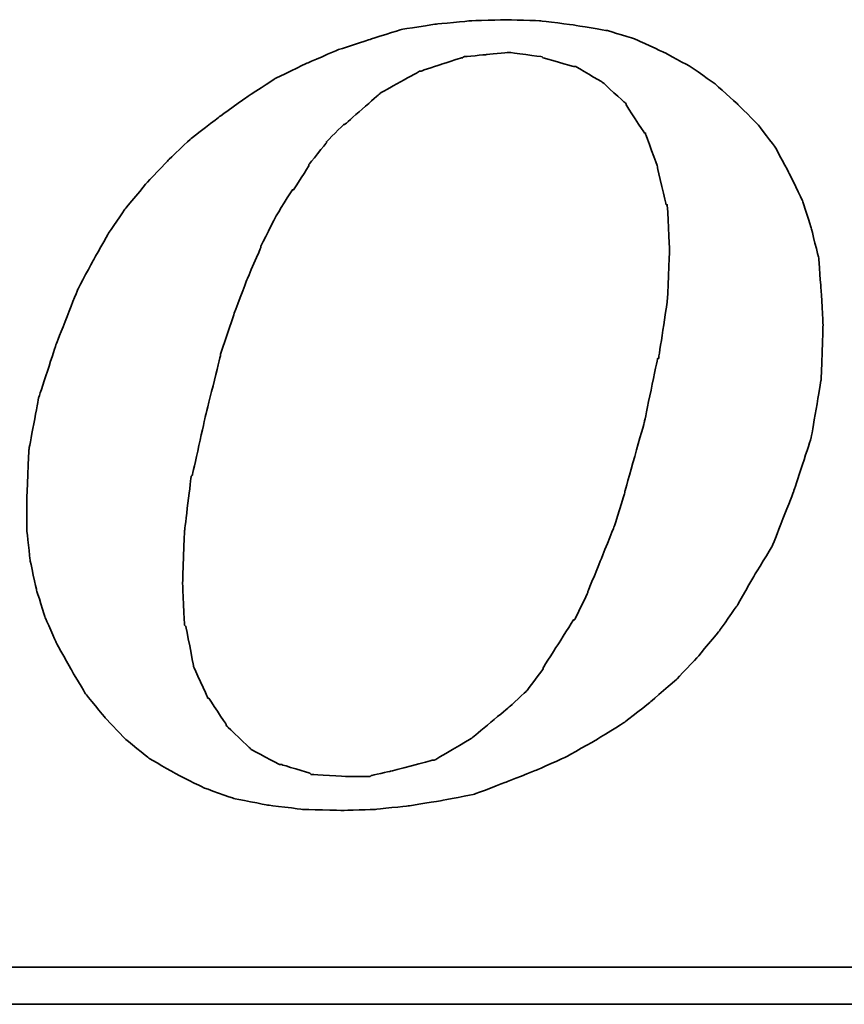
# Model space of a CAD drawing. Header units: millimetres. Extents: x 725 to 1032, y 320 to 423.
# Tile 47 of 55: x 954.84 to 956.8, y 350.54 to 352.88. Entities that reach past the tile are written whole.
import ezdxf

# ---------------------------------------------------------------- set-up
doc = ezdxf.new("R2010")
doc.units = ezdxf.units.MM
doc.header["$LTSCALE"] = 0.15
doc.layers.add('DIM', color=4, linetype='CONTINUOUS')
doc.layers.add('layer 1', color=7, linetype='CONTINUOUS')

# ---------------------------------------------------------------- blocks, each defined once
blk = doc.blocks.new('TBI MOTION logo(完整正式版)')
at = {"layer": 'layer 1', "color": 22, "lineweight": 35}
for points, knots in [([(35.79625, -6.98375), (35.79625, -6.98375), (36.23125, -7.43875), (36.23125, -7.43875), (36.23125, -7.43875), (36.23125, -7.43875), (36.75625, -7.87125), (36.75625, -7.87125), (36.75625, -7.87125), (36.75625, -7.87125), (37.33125, -8.20375), (37.33125, -8.20375), (37.33125, -8.20375), (37.33125, -8.20375), (37.95625, -8.51875), (37.95625, -8.51875), (37.95625, -8.51875), (37.95625, -8.51875), (38.62625, -8.75875), (38.62625, -8.75875), (38.62625, -8.75875), (38.62625, -8.75875), (39.37125, -8.90375), (39.37125, -8.90375), (39.37125, -8.90375), (39.37125, -8.90375), (40.14125, -8.99875), (40.14125, -8.99875), (40.14125, -8.99875), (40.14125, -8.99875), (41.02625, -9.02375), (41.02625, -9.02375), (41.02625, -9.02375), (41.02625, -9.02375), (41.74625, -8.99875), (41.74625, -8.99875), (41.74625, -8.99875), (41.74625, -8.99875), (42.46625, -8.92375), (42.46625, -8.92375), (42.46625, -8.92375), (42.46625, -8.92375), (43.21125, -8.80625), (43.21125, -8.80625), (43.21125, -8.80625), (43.21125, -8.80625), (43.93125, -8.66375), (43.93125, -8.66375), (43.93125, -8.66375), (43.93125, -8.66375), (44.62625, -8.39875), (44.62625, -8.39875), (44.62625, -8.39875), (44.62625, -8.39875), (45.29625, -8.13375), (45.29625, -8.13375), (45.29625, -8.13375), (45.29625, -8.13375), (45.94625, -7.84375), (45.94625, -7.84375), (45.94625, -7.84375), (45.94625, -7.84375), (46.61625, -7.46375), (46.61625, -7.46375), (46.61625, -7.46375), (46.61625, -7.46375), (47.24125, -7.07875), (47.24125, -7.07875), (47.24125, -7.07875), (47.24125, -7.07875), (47.81625, -6.62375), (47.81625, -6.62375), (47.81625, -6.62375), (47.81625, -6.62375), (48.36875, -6.14375), (48.36875, -6.14375), (48.36875, -6.14375), (48.36875, -6.14375), (48.84625, -5.64125), (48.84625, -5.64125), (48.84625, -5.64125), (48.84625, -5.64125), (49.32625, -5.06375), (49.32625, -5.06375), (49.32625, -5.06375), (49.32625, -5.06375), (49.71125, -4.51374), (49.71125, -4.51374), (49.71125, -4.51374), (49.71125, -4.51374), (50.09625, -3.83874), (50.09625, -3.83874), (50.09625, -3.83874), (50.09625, -3.83874), (50.48125, -3.21374), (50.48125, -3.21374), (50.48125, -3.21374), (50.48125, -3.21374), (50.96125, -1.99125), (50.96125, -1.99125), (50.96125, -1.99125), (50.96125, -1.99125), (51.34375, -0.81875), (51.34375, -0.81875), (51.34375, -0.81875), (51.34375, -0.81875), (51.56125, 0.45624), (51.56125, 0.45624), (51.56125, 0.45624), (51.56125, 0.45624), (51.60625, 1.67624), (51.60625, 1.67624), (51.60625, 1.67624), (51.60625, 1.67624), (51.56125, 2.44625), (51.56125, 2.44625), (51.56125, 2.44625), (51.56125, 2.44625), (51.51125, 3.14125), (51.51125, 3.14125), (51.51125, 3.14125), (51.51125, 3.14125), (51.34375, 3.81125), (51.34375, 3.81125), (51.34375, 3.81125), (51.34375, 3.81125), (51.15125, 4.41125), (51.15125, 4.41125), (51.15125, 4.41125), (51.15125, 4.41125), (50.86125, 5.01125), (50.86125, 5.01125), (50.86125, 5.01125), (50.86125, 5.01125), (50.55125, 5.58875), (50.55125, 5.58875), (50.55125, 5.58875), (50.55125, 5.58875), (50.16625, 6.09125), (50.16625, 6.09125), (50.16625, 6.09125), (50.16625, 6.09125), (49.71125, 6.54875), (49.71125, 6.54875), (49.71125, 6.54875), (49.71125, 6.54875), (49.23125, 6.98125), (49.23125, 6.98125), (49.23125, 6.98125), (49.23125, 6.98125), (48.67875, 7.36625), (48.67875, 7.36625), (48.67875, 7.36625), (48.67875, 7.36625), (48.10375, 7.67625), (48.10375, 7.67625), (48.10375, 7.67625), (48.10375, 7.67625), (47.48125, 7.96375), (47.48125, 7.96375), (47.48125, 7.96375), (47.48125, 7.96375), (46.85625, 8.15625), (46.85625, 8.15625), (46.85625, 8.15625), (46.85625, 8.15625), (46.13625, 8.27624), (46.13625, 8.27624), (46.13625, 8.27624), (46.13625, 8.27624), (45.39125, 8.37125), (45.39125, 8.37125), (45.39125, 8.37125), (45.39125, 8.37125), (44.62625, 8.39624), (44.62625, 8.39624), (44.62625, 8.39624), (44.62625, 8.39624), (43.83625, 8.37125), (43.83625, 8.37125), (43.83625, 8.37125), (43.83625, 8.37125), (43.09125, 8.30125), (43.09125, 8.30125), (43.09125, 8.30125), (43.09125, 8.30125), (42.32125, 8.18125), (42.32125, 8.18125), (42.32125, 8.18125), (42.32125, 8.18125), (41.62875, 7.96375), (41.62875, 7.96375), (41.62875, 7.96375), (41.62875, 7.96375), (40.90625, 7.72625), (40.90625, 7.72625), (40.90625, 7.72625), (40.90625, 7.72625), (40.23624, 7.43625), (40.23624, 7.43625), (40.23624, 7.43625), (40.23624, 7.43625), (39.54124, 7.10125), (39.54124, 7.10125), (39.54124, 7.10125), (39.54124, 7.10125), (38.91625, 6.69125), (38.91625, 6.69125), (38.91625, 6.69125), (38.91625, 6.69125), (38.31625, 6.26125), (38.31625, 6.26125), (38.31625, 6.26125), (38.31625, 6.26125), (37.69125, 5.78125), (37.69125, 5.78125), (37.69125, 5.78125), (37.69125, 5.78125), (37.18625, 5.30125), (37.18625, 5.30125), (37.18625, 5.30125), (37.18625, 5.30125), (36.70625, 4.79624), (36.70625, 4.79624), (36.70625, 4.79624), (36.70625, 4.79624), (36.23125, 4.22125), (36.23125, 4.22125), (36.23125, 4.22125), (36.23125, 4.22125), (35.87124, 3.69375), (35.87124, 3.69375), (35.87124, 3.69375), (35.87124, 3.69375), (35.53125, 3.09125), (35.53125, 3.09125), (35.53125, 3.09125), (35.53125, 3.09125), (35.19875, 2.47125), (35.19875, 2.47125), (35.19875, 2.47125), (35.19875, 2.47125), (34.71625, 1.24625), (34.71625, 1.24625), (34.71625, 1.24625), (34.71625, 1.24625), (34.33125, 0.06874), (34.33125, 0.06874), (34.33125, 0.06874), (34.33125, 0.06874), (34.11625, -1.07875), (34.11625, -1.07875), (34.11625, -1.07875), (34.11625, -1.07875), (34.07125, -2.15875), (34.07125, -2.15875), (34.07125, -2.15875), (34.07125, -2.15875), (34.07125, -2.85375), (34.07125, -2.85375), (34.07125, -2.85375), (34.07125, -2.85375), (34.14125, -3.50375), (34.14125, -3.50375), (34.14125, -3.50375), (34.14125, -3.50375), (34.28625, -4.17375), (34.28625, -4.17375), (34.28625, -4.17375), (34.28625, -4.17375), (34.47625, -4.77624), (34.47625, -4.77624), (34.47625, -4.77624), (34.47625, -4.77624), (34.71625, -5.32625), (34.71625, -5.32625), (34.71625, -5.32625), (34.71625, -5.32625), (35.05375, -5.92875), (35.05375, -5.92875), (35.05375, -5.92875), (35.05375, -5.92875), (35.36375, -6.45375), (35.36375, -6.45375), (35.36375, -6.45375), (35.36375, -6.45375), (35.79625, -6.98375), (35.79625, -6.98375)], [0, 0, 0, 0, 0.01388889, 0.01388889, 0.01388889, 0.0138889, 0.02777778, 0.02777778, 0.02777778, 0.02777779, 0.04166667, 0.04166667, 0.04166667, 0.04166668, 0.05555556, 0.05555556, 0.05555556, 0.05555557, 0.06944444, 0.06944444, 0.06944444, 0.06944445, 0.08333333, 0.08333333, 0.08333333, 0.08333334, 0.09722222, 0.09722222, 0.09722222, 0.09722223, 0.11111111, 0.11111111, 0.11111111, 0.11111112, 0.125, 0.125, 0.125, 0.12500001, 0.13888889, 0.13888889, 0.13888889, 0.1388889, 0.15277778, 0.15277778, 0.15277778, 0.15277779, 0.16666667, 0.16666667, 0.16666667, 0.16666668, 0.18055556, 0.18055556, 0.18055556, 0.18055557, 0.19444444, 0.19444444, 0.19444444, 0.19444445, 0.20833333, 0.20833333, 0.20833333, 0.20833334, 0.22222222, 0.22222222, 0.22222222, 0.22222223, 0.23611111, 0.23611111, 0.23611111, 0.23611112, 0.25, 0.25, 0.25, 0.25000001, 0.26388889, 0.26388889, 0.26388889, 0.2638889, 0.27777778, 0.27777778, 0.27777778, 0.27777779, 0.29166667, 0.29166667, 0.29166667, 0.29166668, 0.30555556, 0.30555556, 0.30555556, 0.30555557, 0.31944444, 0.31944444, 0.31944444, 0.31944445, 0.33333333, 0.33333333, 0.33333333, 0.33333334, 0.34722222, 0.34722222, 0.34722222, 0.34722223, 0.36111111, 0.36111111, 0.36111111, 0.36111112, 0.375, 0.375, 0.375, 0.37500001, 0.38888889, 0.38888889, 0.38888889, 0.3888889, 0.40277778, 0.40277778, 0.40277778, 0.40277779, 0.41666667, 0.41666667, 0.41666667, 0.41666668, 0.43055556, 0.43055556, 0.43055556, 0.43055557, 0.44444444, 0.44444444, 0.44444444, 0.44444445, 0.45833333, 0.45833333, 0.45833333, 0.45833334, 0.47222222, 0.47222222, 0.47222222, 0.47222223, 0.48611111, 0.48611111, 0.48611111, 0.48611112, 0.5, 0.5, 0.5, 0.50000001, 0.51388889, 0.51388889, 0.51388889, 0.5138889, 0.52777778, 0.52777778, 0.52777778, 0.52777779, 0.54166667, 0.54166667, 0.54166667, 0.54166668, 0.55555556, 0.55555556, 0.55555556, 0.55555557, 0.56944444, 0.56944444, 0.56944444, 0.56944445, 0.58333333, 0.58333333, 0.58333333, 0.58333334, 0.59722222, 0.59722222, 0.59722222, 0.59722223, 0.61111111, 0.61111111, 0.61111111, 0.61111112, 0.625, 0.625, 0.625, 0.62500001, 0.63888889, 0.63888889, 0.63888889, 0.6388889, 0.65277778, 0.65277778, 0.65277778, 0.65277779, 0.66666667, 0.66666667, 0.66666667, 0.66666668, 0.68055556, 0.68055556, 0.68055556, 0.68055557, 0.69444444, 0.69444444, 0.69444444, 0.69444445, 0.70833333, 0.70833333, 0.70833333, 0.70833334, 0.72222222, 0.72222222, 0.72222222, 0.72222223, 0.73611111, 0.73611111, 0.73611111, 0.73611112, 0.75, 0.75, 0.75, 0.75000001, 0.76388889, 0.76388889, 0.76388889, 0.7638889, 0.77777778, 0.77777778, 0.77777778, 0.77777779, 0.79166667, 0.79166667, 0.79166667, 0.79166668, 0.80555556, 0.80555556, 0.80555556, 0.80555557, 0.81944444, 0.81944444, 0.81944444, 0.81944445, 0.83333333, 0.83333333, 0.83333333, 0.83333334, 0.84722222, 0.84722222, 0.84722222, 0.84722223, 0.86111111, 0.86111111, 0.86111111, 0.86111112, 0.875, 0.875, 0.875, 0.87500001, 0.88888889, 0.88888889, 0.88888889, 0.8888889, 0.90277778, 0.90277778, 0.90277778, 0.90277779, 0.91666667, 0.91666667, 0.91666667, 0.91666668, 0.93055556, 0.93055556, 0.93055556, 0.93055557, 0.94444444, 0.94444444, 0.94444444, 0.94444445, 0.95833333, 0.95833333, 0.95833333, 0.95833334, 0.97222222, 0.97222222, 0.97222222, 0.97222223, 0.98611111, 0.98611111, 0.98611111, 0.98611112, 1, 1, 1, 1]), ([(38.33875, 1.03124), (38.33875, 1.03124), (38.62625, 1.89625), (38.62625, 1.89625), (38.62625, 1.89625), (38.62625, 1.89625), (38.91625, 2.66375), (38.91625, 2.66375), (38.91625, 2.66375), (38.91625, 2.66375), (39.22625, 3.38125), (39.22625, 3.38125), (39.22625, 3.38125), (39.22625, 3.38125), (39.22625, 3.40624), (39.22625, 3.40624), (39.22625, 3.40624), (39.22625, 3.40624), (39.56124, 4.07624), (39.56124, 4.07624), (39.56124, 4.07624), (39.56124, 4.07624), (39.92125, 4.65125), (39.92125, 4.65125), (39.92125, 4.65125), (39.92125, 4.65125), (39.94625, 4.65125), (39.94625, 4.65125), (39.94625, 4.65125), (39.94625, 4.65125), (40.28125, 5.17875), (40.28125, 5.17875), (40.28125, 5.17875), (40.28125, 5.17875), (40.28125, 5.20375), (40.28125, 5.20375), (40.28125, 5.20375), (40.28125, 5.20375), (40.66875, 5.68625), (40.66875, 5.68625), (40.66875, 5.68625), (40.66875, 5.68625), (40.66875, 5.70625), (40.66875, 5.70625), (40.66875, 5.70625), (40.66875, 5.70625), (41.05124, 6.09125), (41.05124, 6.09125), (41.05124, 6.09125), (41.05124, 6.09125), (41.07625, 6.09125), (41.07625, 6.09125), (41.07625, 6.09125), (41.07625, 6.09125), (41.84125, 6.76625), (41.84125, 6.76625), (41.84125, 6.76625), (41.84125, 6.76625), (41.86625, 6.78625), (41.86625, 6.78625), (41.86625, 6.78625), (41.86625, 6.78625), (42.73125, 7.26624), (42.73125, 7.26624), (42.73125, 7.26624), (42.73125, 7.26624), (42.75625, 7.26624), (42.75625, 7.26624), (42.75625, 7.26624), (42.75625, 7.26624), (43.18625, 7.41125), (43.18625, 7.41125), (43.18625, 7.41125), (43.18625, 7.41125), (43.64125, 7.55625), (43.64125, 7.55625), (43.64125, 7.55625), (43.64125, 7.55625), (43.66625, 7.55625), (43.66625, 7.55625), (43.66625, 7.55625), (43.66625, 7.55625), (43.69125, 7.58124), (43.69125, 7.58124), (43.69125, 7.58124), (43.69125, 7.58124), (44.19125, 7.62625), (44.19125, 7.62625), (44.19125, 7.62625), (44.19125, 7.62625), (44.67125, 7.67625), (44.67125, 7.67625), (44.67125, 7.67625), (44.67125, 7.67625), (44.69625, 7.67625), (44.69625, 7.67625), (44.69625, 7.67625), (44.69625, 7.67625), (45.41875, 7.58124), (45.41875, 7.58124), (45.41875, 7.58124), (45.41875, 7.58124), (45.44125, 7.55625), (45.44125, 7.55625), (45.44125, 7.55625), (45.44125, 7.55625), (46.11125, 7.36625), (46.11125, 7.36625), (46.11125, 7.36625), (46.11125, 7.36625), (46.13625, 7.36625), (46.13625, 7.36625), (46.13625, 7.36625), (46.13625, 7.36625), (46.15875, 7.36625), (46.15875, 7.36625), (46.15875, 7.36625), (46.15875, 7.36625), (46.73625, 7.02624), (46.73625, 7.02624), (46.73625, 7.02624), (46.73625, 7.02624), (46.76125, 7.00624), (46.76125, 7.00624), (46.76125, 7.00624), (46.76125, 7.00624), (47.24125, 6.57124), (47.24125, 6.57124), (47.24125, 6.57124), (47.24125, 6.57124), (47.26625, 6.54875), (47.26625, 6.54875), (47.26625, 6.54875), (47.26625, 6.54875), (47.26625, 6.52375), (47.26625, 6.52375), (47.26625, 6.52375), (47.26625, 6.52375), (47.67375, 5.89875), (47.67375, 5.89875), (47.67375, 5.89875), (47.67375, 5.89875), (47.69625, 5.89875), (47.69625, 5.89875), (47.69625, 5.89875), (47.69625, 5.89875), (47.69625, 5.87625), (47.69625, 5.87625), (47.69625, 5.87625), (47.69625, 5.87625), (47.96125, 5.15625), (47.96125, 5.15625), (47.96125, 5.15625), (47.96125, 5.15625), (47.96125, 5.13125), (47.96125, 5.13125), (47.96125, 5.13125), (47.96125, 5.13125), (48.15125, 4.31875), (48.15125, 4.31875), (48.15125, 4.31875), (48.15125, 4.31875), (48.17625, 4.31875), (48.17625, 4.31875), (48.17625, 4.31875), (48.17625, 4.31875), (48.17625, 4.29125), (48.17625, 4.29125), (48.17625, 4.29125), (48.17625, 4.29125), (48.22625, 3.33125), (48.22625, 3.33125), (48.22625, 3.33125), (48.22625, 3.33125), (48.22625, 3.30875), (48.22625, 3.30875), (48.22625, 3.30875), (48.22625, 3.30875), (48.17625, 2.20624), (48.17625, 2.20624), (48.17625, 2.20624), (48.17625, 2.20624), (48.17625, 2.18124), (48.17625, 2.18124), (48.17625, 2.18124), (48.17625, 2.18124), (47.98375, 0.93624), (47.98375, 0.93624), (47.98375, 0.93624), (47.98375, 0.93624), (47.96125, 0.93624), (47.96125, 0.93624), (47.96125, 0.93624), (47.96125, 0.93624), (47.67375, -0.45874), (47.67375, -0.45874), (47.67375, -0.45874), (47.67375, -0.45874), (47.24125, -1.99125), (47.24125, -1.99125), (47.24125, -1.99125), (47.24125, -1.99125), (47.24125, -2.01874), (47.24125, -2.01874), (47.24125, -2.01874), (47.24125, -2.01874), (47.00125, -2.78375), (47.00125, -2.78375), (47.00125, -2.78375), (47.00125, -2.78375), (46.71125, -3.50375), (46.71125, -3.50375), (46.71125, -3.50375), (46.71125, -3.50375), (46.42625, -4.19875), (46.42625, -4.19875), (46.42625, -4.19875), (46.42625, -4.19875), (46.42625, -4.22375), (46.42625, -4.22375), (46.42625, -4.22375), (46.42625, -4.22375), (46.13625, -4.82374), (46.13625, -4.82374), (46.13625, -4.82374), (46.13625, -4.82374), (46.11125, -4.82374), (46.11125, -4.82374), (46.11125, -4.82374), (46.11125, -4.82374), (45.77625, -5.35125), (45.77625, -5.35125), (45.77625, -5.35125), (45.77625, -5.35125), (45.44125, -5.87875), (45.44125, -5.87875), (45.44125, -5.87875), (45.44125, -5.87875), (45.44125, -5.90375), (45.44125, -5.90375), (45.44125, -5.90375), (45.44125, -5.90375), (45.10625, -6.35875), (45.10625, -6.35875), (45.10625, -6.35875), (45.10625, -6.35875), (45.08125, -6.38375), (45.08125, -6.38375), (45.08125, -6.38375), (45.08125, -6.38375), (44.69625, -6.74375), (44.69625, -6.74375), (44.69625, -6.74375), (44.69625, -6.74375), (43.88375, -7.41625), (43.88375, -7.41625), (43.88375, -7.41625), (43.88375, -7.41625), (43.85625, -7.43875), (43.85625, -7.43875), (43.85625, -7.43875), (43.85625, -7.43875), (43.04125, -7.91875), (43.04125, -7.91875), (43.04125, -7.91875), (43.04125, -7.91875), (43.01625, -7.91875), (43.01625, -7.91875), (43.01625, -7.91875), (43.01625, -7.91875), (42.99625, -7.91875), (42.99625, -7.91875), (42.99625, -7.91875), (42.99625, -7.91875), (42.08125, -8.15875), (42.08125, -8.15875), (42.08125, -8.15875), (42.08125, -8.15875), (41.65125, -8.25625), (41.65125, -8.25625), (41.65125, -8.25625), (41.65125, -8.25625), (41.62875, -8.27875), (41.62875, -8.27875), (41.62875, -8.27875), (41.62875, -8.27875), (41.60125, -8.27875), (41.60125, -8.27875), (41.60125, -8.27875), (41.60125, -8.27875), (41.12125, -8.27875), (41.12125, -8.27875), (41.12125, -8.27875), (41.12125, -8.27875), (40.35624, -8.23125), (40.35624, -8.23125), (40.35624, -8.23125), (40.35624, -8.23125), (40.33125, -8.23125), (40.33125, -8.23125), (40.33125, -8.23125), (40.33125, -8.23125), (40.30625, -8.20375), (40.30625, -8.20375), (40.30625, -8.20375), (40.30625, -8.20375), (39.68375, -8.01375), (39.68375, -8.01375), (39.68375, -8.01375), (39.68375, -8.01375), (39.66124, -8.01375), (39.66124, -8.01375), (39.66124, -8.01375), (39.66124, -8.01375), (39.63625, -8.01375), (39.63625, -8.01375), (39.63625, -8.01375), (39.63625, -8.01375), (39.01125, -7.67875), (39.01125, -7.67875), (39.01125, -7.67875), (39.01125, -7.67875), (38.98875, -7.65375), (38.98875, -7.65375), (38.98875, -7.65375), (38.98875, -7.65375), (38.48625, -7.17375), (38.48625, -7.17375), (38.48625, -7.17375), (38.48625, -7.17375), (38.45875, -7.14875), (38.45875, -7.14875), (38.45875, -7.14875), (38.45875, -7.14875), (38.45875, -7.12875), (38.45875, -7.12875), (38.45875, -7.12875), (38.45875, -7.12875), (38.07625, -6.54875), (38.07625, -6.54875), (38.07625, -6.54875), (38.07625, -6.54875), (38.05125, -6.54875), (38.05125, -6.54875), (38.05125, -6.54875), (38.05125, -6.54875), (38.05125, -6.52875), (38.05125, -6.52875), (38.05125, -6.52875), (38.05125, -6.52875), (37.74125, -5.85375), (37.74125, -5.85375), (37.74125, -5.85375), (37.74125, -5.85375), (37.74125, -5.82875), (37.74125, -5.82875), (37.74125, -5.82875), (37.74125, -5.82875), (37.57375, -4.96875), (37.57375, -4.96875), (37.57375, -4.96875), (37.57375, -4.96875), (37.54625, -4.94375), (37.54625, -4.94375), (37.54625, -4.94375), (37.54625, -4.94375), (37.50125, -4.03375), (37.50125, -4.03375), (37.50125, -4.03375), (37.50125, -4.03375), (37.50125, -4.00875), (37.50125, -4.00875), (37.50125, -4.00875), (37.50125, -4.00875), (37.54625, -2.85375), (37.54625, -2.85375), (37.54625, -2.85375), (37.54625, -2.85375), (37.69125, -1.65875), (37.69125, -1.65875), (37.69125, -1.65875), (37.69125, -1.65875), (37.71624, -1.63375), (37.71624, -1.63375), (37.71624, -1.63375), (37.71624, -1.63375), (38.00375, -0.33875), (38.00375, -0.33875), (38.00375, -0.33875), (38.00375, -0.33875), (38.33875, 1.00624), (38.33875, 1.00624), (38.33875, 1.00624), (38.33875, 1.00624), (38.33875, 1.03124), (38.33875, 1.03124)], [0, 0, 0, 0, 0.01010101, 0.01010101, 0.01010101, 0.01010102, 0.02020202, 0.02020202, 0.02020202, 0.02020203, 0.03030303, 0.03030303, 0.03030303, 0.03030304, 0.04040404, 0.04040404, 0.04040404, 0.04040405, 0.05050505, 0.05050505, 0.05050505, 0.05050506, 0.06060606, 0.06060606, 0.06060606, 0.06060607, 0.07070707, 0.07070707, 0.07070707, 0.07070708, 0.08080808, 0.08080808, 0.08080808, 0.08080809, 0.09090909, 0.09090909, 0.09090909, 0.0909091, 0.1010101, 0.1010101, 0.1010101, 0.10101011, 0.11111111, 0.11111111, 0.11111111, 0.11111112, 0.12121212, 0.12121212, 0.12121212, 0.12121213, 0.13131313, 0.13131313, 0.13131313, 0.13131314, 0.14141414, 0.14141414, 0.14141414, 0.14141415, 0.15151515, 0.15151515, 0.15151515, 0.15151516, 0.16161616, 0.16161616, 0.16161616, 0.16161617, 0.17171717, 0.17171717, 0.17171717, 0.17171718, 0.18181818, 0.18181818, 0.18181818, 0.18181819, 0.19191919, 0.19191919, 0.19191919, 0.1919192, 0.2020202, 0.2020202, 0.2020202, 0.20202021, 0.21212121, 0.21212121, 0.21212121, 0.21212122, 0.22222222, 0.22222222, 0.22222222, 0.22222223, 0.23232323, 0.23232323, 0.23232323, 0.23232324, 0.24242424, 0.24242424, 0.24242424, 0.24242425, 0.25252525, 0.25252525, 0.25252525, 0.25252526, 0.26262626, 0.26262626, 0.26262626, 0.26262627, 0.27272727, 0.27272727, 0.27272727, 0.27272728, 0.28282828, 0.28282828, 0.28282828, 0.28282829, 0.29292929, 0.29292929, 0.29292929, 0.2929293, 0.3030303, 0.3030303, 0.3030303, 0.30303031, 0.31313131, 0.31313131, 0.31313131, 0.31313132, 0.32323232, 0.32323232, 0.32323232, 0.32323233, 0.33333333, 0.33333333, 0.33333333, 0.33333334, 0.34343434, 0.34343434, 0.34343434, 0.34343435, 0.35353535, 0.35353535, 0.35353535, 0.35353536, 0.36363636, 0.36363636, 0.36363636, 0.36363637, 0.37373737, 0.37373737, 0.37373737, 0.37373738, 0.38383838, 0.38383838, 0.38383838, 0.38383839, 0.39393939, 0.39393939, 0.39393939, 0.3939394, 0.4040404, 0.4040404, 0.4040404, 0.40404041, 0.41414141, 0.41414141, 0.41414141, 0.41414142, 0.42424242, 0.42424242, 0.42424242, 0.42424243, 0.43434343, 0.43434343, 0.43434343, 0.43434344, 0.44444444, 0.44444444, 0.44444444, 0.44444445, 0.45454545, 0.45454545, 0.45454545, 0.45454546, 0.46464646, 0.46464646, 0.46464646, 0.46464647, 0.47474747, 0.47474747, 0.47474747, 0.47474748, 0.48484848, 0.48484848, 0.48484848, 0.48484849, 0.49494949, 0.49494949, 0.49494949, 0.4949495, 0.50505051, 0.50505051, 0.50505051, 0.50505052, 0.51515152, 0.51515152, 0.51515152, 0.51515153, 0.52525253, 0.52525253, 0.52525253, 0.52525254, 0.53535354, 0.53535354, 0.53535354, 0.53535355, 0.54545455, 0.54545455, 0.54545455, 0.54545456, 0.55555556, 0.55555556, 0.55555556, 0.55555557, 0.56565657, 0.56565657, 0.56565657, 0.56565658, 0.57575758, 0.57575758, 0.57575758, 0.57575759, 0.58585859, 0.58585859, 0.58585859, 0.5858586, 0.5959596, 0.5959596, 0.5959596, 0.59595961, 0.60606061, 0.60606061, 0.60606061, 0.60606062, 0.61616162, 0.61616162, 0.61616162, 0.61616163, 0.62626263, 0.62626263, 0.62626263, 0.62626264, 0.63636364, 0.63636364, 0.63636364, 0.63636365, 0.64646465, 0.64646465, 0.64646465, 0.64646466, 0.65656566, 0.65656566, 0.65656566, 0.65656567, 0.66666667, 0.66666667, 0.66666667, 0.66666668, 0.67676768, 0.67676768, 0.67676768, 0.67676769, 0.68686869, 0.68686869, 0.68686869, 0.6868687, 0.6969697, 0.6969697, 0.6969697, 0.69696971, 0.70707071, 0.70707071, 0.70707071, 0.70707072, 0.71717172, 0.71717172, 0.71717172, 0.71717173, 0.72727273, 0.72727273, 0.72727273, 0.72727274, 0.73737374, 0.73737374, 0.73737374, 0.73737375, 0.74747475, 0.74747475, 0.74747475, 0.74747476, 0.75757576, 0.75757576, 0.75757576, 0.75757577, 0.76767677, 0.76767677, 0.76767677, 0.76767678, 0.77777778, 0.77777778, 0.77777778, 0.77777779, 0.78787879, 0.78787879, 0.78787879, 0.7878788, 0.7979798, 0.7979798, 0.7979798, 0.79797981, 0.80808081, 0.80808081, 0.80808081, 0.80808082, 0.81818182, 0.81818182, 0.81818182, 0.81818183, 0.82828283, 0.82828283, 0.82828283, 0.82828284, 0.83838384, 0.83838384, 0.83838384, 0.83838385, 0.84848485, 0.84848485, 0.84848485, 0.84848486, 0.85858586, 0.85858586, 0.85858586, 0.85858587, 0.86868687, 0.86868687, 0.86868687, 0.86868688, 0.87878788, 0.87878788, 0.87878788, 0.87878789, 0.88888889, 0.88888889, 0.88888889, 0.8888889, 0.8989899, 0.8989899, 0.8989899, 0.89898991, 0.90909091, 0.90909091, 0.90909091, 0.90909092, 0.91919192, 0.91919192, 0.91919192, 0.91919193, 0.92929293, 0.92929293, 0.92929293, 0.92929294, 0.93939394, 0.93939394, 0.93939394, 0.93939395, 0.94949495, 0.94949495, 0.94949495, 0.94949496, 0.95959596, 0.95959596, 0.95959596, 0.95959597, 0.96969697, 0.96969697, 0.96969697, 0.96969698, 0.97979798, 0.97979798, 0.97979798, 0.97979799, 0.98989899, 0.98989899, 0.98989899, 0.989899, 1, 1, 1, 1]), ([(75.90875, -9.47875), (75.90875, -9.47875), (75.90875, -12.28625), (75.90875, -12.28625), (75.90875, -12.28625), (75.90875, -12.28625), (75.90875, -12.47875), (75.90875, -12.47875), (75.90875, -12.47875), (75.90875, -12.47875), (75.71625, -12.47875), (75.71625, -12.47875), (75.71625, -12.47875), (75.71625, -12.47875), (-88.32875, -12.47875), (-88.32875, -12.47875), (-88.32875, -12.47875), (-88.32875, -12.47875), (-88.32875, -13.29375), (-88.32875, -13.29375), (-88.32875, -13.29375), (-88.32875, -13.29375), (82.89125, -13.29375), (82.89125, -13.29375), (82.89125, -13.29375), (82.89125, -13.29375), (75.90875, -9.47875), (75.90875, -9.47875)], [0, 0, 0, 0, 0.14285714, 0.14285714, 0.14285714, 0.14285715, 0.28571429, 0.28571429, 0.28571429, 0.2857143, 0.42857143, 0.42857143, 0.42857143, 0.42857144, 0.57142857, 0.57142857, 0.57142857, 0.57142858, 0.71428571, 0.71428571, 0.71428571, 0.71428572, 0.85714286, 0.85714286, 0.85714286, 0.85714287, 1, 1, 1, 1])]:
    blk.add_open_spline(points, degree=3, knots=knots, dxfattribs=at)

msp = doc.modelspace()

# ---------------------------------------------------------------- block references
at = {"layer": 'DIM', "color": 7, "xscale": 0.1080406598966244, "yscale": 0.1080406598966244, "zscale": 0.1080406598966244}
msp.add_blockref('TBI MOTION logo(完整正式版)', (951.1725, 351.9746), dxfattribs=at)

doc.saveas('drawing.dxf')
